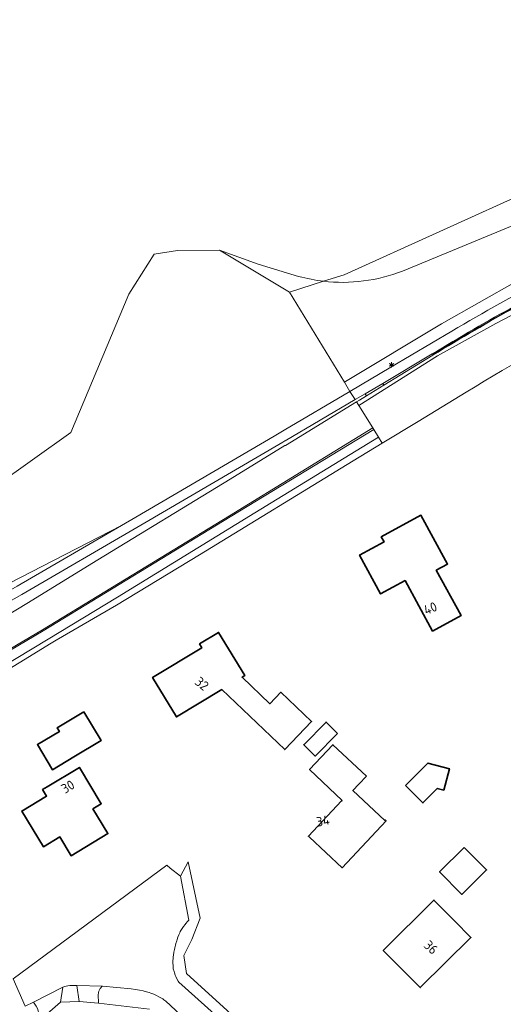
# Model space of a CAD drawing. Header units: metres. Extents: x 140853 to 145288, y 474558 to 480269.
# Tile 97 of 256: x 141716 to 141807, y 477707 to 477894. Entities that reach past the tile are written whole.
import ezdxf
from ezdxf.enums import TextEntityAlignment as Align

# ---------------------------------------------------------------- set-up
doc = ezdxf.new("R2010")
doc.units = ezdxf.units.M
doc.header["$MEASUREMENT"] = 0
for name, color, linetype, lineweight in [('B-WE-GR-BEPLANTING_CULTUUR_BOSPLANTSOEN-G', 90, 'GR-PLANTSOEN', 18), ('B-WE-GR-BOS_GEMENGD-G', 40, 'Continuous', 13), ('B-WE-GR-BOS_LOOF-G', 40, 'Continuous', 13), ('B-WE-GR-GRAS-G', 60, 'Continuous', 13), ('B-WE-GR-GRAS_KRUIDENRIJK-G', 80, 'Continuous', 18), ('B-WE-GR-GROENVOORZIENING-G', 80, 'Continuous', 18), ('B-WE-IE-TERREINAFSCHEIDING_KUNSTMATIG_HEKWERK-G', 20, 'IE-TERREINAFSCHEIDING-KUNSTMATIG', 18), ('B-WE-KL-ET_LS_OV_LICHTMAST-S', 190, 'Continuous', 18), ('B-WE-OG-BEBOUWING-G', 7, 'Continuous', 35), ('B-WE-OG-BEBOUWING_HUISNUMMER-T18', 10, 'Continuous', 18), ('B-WE-OG-TERREIN_ERF-G', 7, 'Continuous', 18), ('B-WE-VH-VERHARDING_ASFALT-G', 252, 'Continuous', 18), ('B-WE-VH-VERHARDING_BEDRIJFSVLOERPLAAT-G', 252, 'Continuous', 18), ('B-WE-VH-VERHARDING_BETON-G', 252, 'Continuous', 18), ('B-WE-VH-VERHARDING_GESLOTEN-G', 7, 'Continuous', 18), ('B-WE-VH-VERHARDING_HALFVERHARDING-G', 252, 'Continuous', 18), ('B-WE-VH-VERHARDING_STRAATBAKSTEEN-G', 252, 'Continuous', 18), ('B-WE-VH-VERHARDING_TEGEL-G', 252, 'Continuous', 18), ('X-XX-XX-ALGEMEEN-G', 7, 'Continuous', 18)]:
    doc.layers.add(name, color=color, linetype=linetype, lineweight=lineweight)
doc.styles.add('NLCS-ISO', font='txt')
doc.linetypes.add('GR-PLANTSOEN', pattern='A,0,[179,NLCS.shx,S=2,R=0,X=0,Y=0],-4', length=4)
doc.linetypes.add('IE-TERREINAFSCHEIDING-KUNSTMATIG', pattern='A,4,[82,NLCS.shx,S=0.75,R=90,X=0,Y=0],4,-2', length=10)

# ---------------------------------------------------------------- blocks, each defined once
blk = doc.blocks.new('B-SIE-WEG_LICHTMAST-SO')
at = {"ltscale": 0.1}
for p, q in [((-1.1, 0.63), (-2.19, 1.27)), ((0, 1.27), (0, 2.53)), ((1.1, 0.63), (2.19, 1.27)), ((-1.1, -0.63), (-2.19, -1.27)), ((0, -1.27), (0, -2.53)), ((1.1, -0.63), (2.19, -1.27))]:
    blk.add_line(p, q, dxfattribs=at)
at = {"flags": 128}
for points in [[(-1.16, 0.5), (1.16, 0.5)], [(-1.16, -0.5), (1.16, -0.5)]]:
    blk.add_lwpolyline(points, dxfattribs=at)
at = {"ltscale": 0.1}
blk.add_circle((0, 0), 1.27, dxfattribs=at)
at = {"style": 'NLCS-ISO'}
blk.add_attdef('TYPE', text='', height=1.8, dxfattribs=at).set_placement((0, 2.53), align=Align.BOTTOM_CENTER)

msp = doc.modelspace()

# ---------------------------------------------------------------- linework, layer by layer
at = {"layer": 'B-WE-GR-BEPLANTING_CULTUUR_BOSPLANTSOEN-G', "ltscale": 0.2, "flags": 128}
msp.add_lwpolyline([(141715.052, 477786.497), (141734.792, 477797.988), (141713.459, 477786.953), (141701.598, 477780.59), (141675.154, 477767.637), (141667.537, 477763.681), (141643.722, 477751.558), (141641.61, 477750.372), (141642.472, 477748.616), (141677.502, 477767.005), (141699.047, 477777.319), (141715.052, 477786.497)], close=True, dxfattribs=at)
at = {"layer": 'B-WE-GR-BOS_GEMENGD-G', "ltscale": 0.2, "flags": 128}
msp.add_lwpolyline([(141896.263, 477897.474, -0.3301997), (141891.461, 477889.248), (141891.461, 477889.248), (141873.748, 477881.661), (141787.942, 477846.181), (141787.942, 477846.181, -0.1235361), (141773.04, 477844.238), (141773.04, 477844.238), (141766.585, 477842.169), (141776.964, 477825.113), (141777.184, 477825.246), (141777.184, 477825.246), (141795.366, 477836.2), (141816.72, 477848.272), (141823.649, 477851.616), (141863.784, 477869.68), (141896.778, 477878.735), (141911.609, 477883.553), (141919.62, 477886.972), (141919.62, 477886.972, 0.0648839), (141922.627, 477888.649), (141922.627, 477888.649, 0.456221), (141920.088, 477897.336)], format="xyb", dxfattribs=at)
at = {"layer": 'B-WE-GR-BOS_LOOF-G', "ltscale": 0.2, "flags": 128}
msp.add_lwpolyline([(141753.356, 477850.106), (141766.585, 477842.169), (141773.04, 477844.238), (141773.04, 477844.238, -0.0389442), (141768.316, 477845.166), (141768.316, 477845.166), (141760.626, 477847.448), (141753.356, 477850.106)], format="xyb", close=True, dxfattribs=at)
at = {"layer": 'B-WE-GR-GRAS-G', "ltscale": 0.2, "flags": 128}
for points in [[(141706.79, 477901.568), (141686.02, 477858.573), (141679.141, 477824.177), (141671.203, 477801.291), (141671.203, 477796.131), (141673.849, 477793.75), (141682.183, 477795.073), (141710.626, 477805.259), (141725.178, 477815.578), (141736.158, 477841.772), (141740.961, 477849.354), (141740.961, 477849.354), (141745.404, 477850.092), (141753.356, 477850.106), (141760.626, 477847.448), (141768.316, 477845.166), (141768.316, 477845.166, 0.0389442), (141773.04, 477844.238), (141773.04, 477844.238), (141776.904, 477845.476), (141813.152, 477861.88), (141892.924, 477891.646), (141895.173, 477900.509)], [(141895.173, 477900.509), (141892.924, 477891.646), (141813.152, 477861.88), (141776.904, 477845.476), (141773.04, 477844.238), (141773.04, 477844.238, 0.1235361), (141787.942, 477846.181), (141787.942, 477846.181), (141873.748, 477881.661), (141891.461, 477889.248), (141891.461, 477889.248, 0.3301997), (141896.263, 477897.474)]]:
    msp.add_lwpolyline(points, format="xyb", dxfattribs=at)
at = {"layer": 'B-WE-GR-GRAS_KRUIDENRIJK-G', "ltscale": 0.2, "flags": 128}
for points in [[(141669.686, 477754.596), (141716.866, 477783.211), (141730.289, 477791.436), (141755.355, 477806.763), (141765.72, 477813.093), (141765.72, 477813.093), (141765.809, 477813.147), (141779.276, 477821.372), (141779.823, 477821.706), (141781.158, 477822.526), (141780.909, 477822.927), (141779.002, 477821.809), (141765.752, 477814.038), (141765.684, 477813.998), (141765.311, 477813.779), (141738.445, 477798.017), (141715.941, 477784.896), (141700.325, 477776.101)], [(141762.478, 477699.096), (141747.073, 477713.079), (141746.593, 477716.502), (141748.113, 477719.544), (141749.699, 477723.595), (141747.419, 477734.222), (141745.925, 477731.536), (141747.552, 477723.177), (141747.281, 477722.917), (141746.961, 477722.576), (141746.81, 477722.398), (141746.523, 477722.029), (141746.26, 477721.642), (141746.137, 477721.443), (141745.911, 477721.034), (141745.807, 477720.825), (141745.619, 477720.397), (141745.458, 477719.958), (141745.324, 477719.51), (141745.268, 477719.283), (141745.082, 477718.762), (141744.997, 477718.491), (141744.846, 477717.943), (141744.782, 477717.667), (141744.673, 477717.109), (141744.594, 477716.547), (141744.565, 477716.264), (141744.543, 477715.981), (141744.52, 477715.414), (141744.52, 477715.13), (141744.54, 477714.562), (141744.59, 477713.996), (141744.721, 477713.487), (141744.794, 477713.249), (141744.96, 477712.782), (141745.053, 477712.552), (141745.259, 477712.1), (141745.491, 477711.661), (141745.616, 477711.447), (141752.312, 477705.469)], [(141755.952, 477695.931), (141743.142, 477707.882), (141742.821, 477708.114), (141742.59, 477708.269), (141742.118, 477708.561), (141741.876, 477708.698), (141741.382, 477708.953), (141740.876, 477709.182), (141740.359, 477709.385), (141740.023, 477709.497), (141739.282, 477709.699), (141738.908, 477709.789), (141738.157, 477709.948), (141737.4, 477710.079), (141736.639, 477710.181), (141731.179, 477710.71), (141731.179, 477710.71), (141731.008, 477710.547), (141730.92, 477710.448), (141730.76, 477710.239), (141730.689, 477710.128), (141730.624, 477710.013), (141730.514, 477709.773), (141730.43, 477709.523), (141730.399, 477709.395), (141730.357, 477709.135), (141730.397, 477707.489), (141740.094, 477706.355)]]:
    msp.add_lwpolyline(points, dxfattribs=at)
msp.add_lwpolyline([(141723.659, 477710.52), (141723.252, 477707.68), (141726.74, 477707.817), (141726.313, 477710.795), (141726.313, 477710.795, 0.1013613), (141723.659, 477710.52)], format="xyb", close=True, dxfattribs=at)
at = {"layer": 'B-WE-GR-GROENVOORZIENING-G', "ltscale": 0.2, "flags": 128}
msp.add_lwpolyline([(141816.72, 477848.272), (141795.366, 477836.2), (141777.184, 477825.246), (141776.964, 477825.113), (141778.026, 477823.368), (141785.77, 477827.935), (141797.328, 477834.781), (141797.328, 477834.781, -0.0257581), (141834.253, 477854.378)], format="xyb", dxfattribs=at)
at = {"layer": 'B-WE-IE-TERREINAFSCHEIDING_KUNSTMATIG_HEKWERK-G', "ltscale": 0.2, "flags": 128}
for points in [[(141777.184, 477825.246), (141795.366, 477836.2), (141816.72, 477848.272), (141823.649, 477851.616), (141863.784, 477869.68), (141896.778, 477878.735), (141911.609, 477883.553), (141919.62, 477886.972)], [(141776.964, 477825.113), (141777.184, 477825.246)]]:
    msp.add_lwpolyline(points, dxfattribs=at)
at = {"layer": 'B-WE-OG-BEBOUWING-G', "ltscale": 0.2, "flags": 128}
for points in [[(141793.658, 477777.958), (141799.048, 477780.894), (141794.369, 477789.505), (141796.495, 477790.66), (141791.472, 477799.904), (141783.957, 477795.82), (141784.473, 477794.871), (141779.835, 477792.348), (141783.825, 477785.013), (141788.454, 477787.531), (141793.658, 477777.958)], [(141749.543, 477775.528), (141749.982, 477774.804), (141740.672, 477769.164), (141745.19, 477761.708), (141753.755, 477766.897), (141765.671, 477755.527), (141770.755, 477760.855), (141764.958, 477766.386), (141762.872, 477764.2), (141757.603, 477769.228), (141758.108, 477769.535), (141753.152, 477777.715), (141749.543, 477775.528)], [(141727.623, 477762.661), (141722.613, 477759.641), (141723.026, 477758.956), (141718.872, 477756.452), (141721.737, 477751.699), (141725.752, 477754.12), (141730.901, 477757.223), (141727.623, 477762.661)], [(141775.661, 477758.575), (141773.496, 477760.715), (141769.267, 477756.435), (141771.433, 477754.296), (141775.661, 477758.575)], [(141781.142, 477750.476), (141774.785, 477756.445), (141770.375, 477751.749), (141776.527, 477745.896), (141776.421, 477745.783), (141770.162, 477739.099), (141770.284, 477738.984), (141770.344, 477738.928), (141776.522, 477733.124), (141784.861, 477742.005), (141784.671, 477742.183), (141784.603, 477742.11), (141778.589, 477747.757), (141779.707, 477748.947), (141781.142, 477750.476)], [(141729.369, 477744.31), (141730.94, 477745.266), (141726.824, 477752.132), (141720.701, 477748.459), (141719.843, 477747.944), (141720.595, 477746.704), (141715.893, 477743.852), (141719.99, 477737.097), (141723.094, 477738.98), (141725.272, 477735.389), (141732.202, 477739.592), (141730.238, 477742.862), (141729.369, 477744.31)], [(141788.517, 477748.688), (141791.831, 477745.399), (141794.564, 477748.154), (141795.773, 477747.836), (141796.841, 477751.898), (141792.768, 477752.969), (141788.517, 477748.688)], [(141799.651, 477736.971), (141794.997, 477732.348), (141799.225, 477728.091), (141803.88, 477732.714), (141799.651, 477736.971)], [(141797.815, 477723.082), (141793.925, 477726.999), (141784.333, 477717.471), (141791.344, 477710.411), (141800.937, 477719.939), (141797.815, 477723.082)]]:
    msp.add_lwpolyline(points, close=True, dxfattribs=at)
at = {"layer": 'B-WE-OG-TERREIN_ERF-G', "ltscale": 0.2, "flags": 128}
for points in [[(141713.459, 477786.953), (141734.792, 477797.988), (141737.502, 477799.565), (141763.682, 477814.909), (141765.603, 477816.042), (141778.026, 477823.368), (141776.964, 477825.113), (141766.585, 477842.169), (141753.356, 477850.106), (141745.404, 477850.092), (141740.961, 477849.354), (141736.158, 477841.772), (141725.178, 477815.578), (141710.626, 477805.259)], [(141740.094, 477706.355), (141730.397, 477707.489), (141726.74, 477707.817), (141723.252, 477707.68), (141719.194, 477704.104)]]:
    msp.add_lwpolyline(points, dxfattribs=at)
for points in [[(141827.926, 477838.788, 0.0219771), (141799.998, 477823.208), (141799.998, 477823.208), (141790.909, 477817.686), (141784.151, 477813.583), (141778.627, 477810.23), (141749.559, 477792.422), (141733.86, 477782.869), (141722.398, 477776.228), (141721.484, 477775.66), (141672.139, 477745.337)], [(141719.194, 477704.104, 0.2042251), (141718.109, 477707.684), (141718.109, 477707.684), (141716.547, 477706.884), (141714.286, 477712.055), (141743.38, 477733.589), (141744.024, 477733.069), (141745.925, 477731.536), (141747.419, 477734.222), (141749.699, 477723.595), (141748.113, 477719.544), (141746.593, 477716.502), (141747.073, 477713.079), (141762.478, 477699.096)]]:
    msp.add_lwpolyline(points, format="xyb", dxfattribs=at)
for points in [[(141793.658, 477777.958), (141788.454, 477787.531), (141783.825, 477785.013), (141779.835, 477792.348), (141784.473, 477794.871), (141783.957, 477795.82), (141791.472, 477799.904), (141796.495, 477790.66), (141794.369, 477789.505), (141799.048, 477780.894), (141793.658, 477777.958)], [(141745.19, 477761.708), (141740.672, 477769.164), (141749.982, 477774.804), (141749.543, 477775.528), (141753.152, 477777.715), (141758.108, 477769.535), (141757.603, 477769.228), (141762.872, 477764.2), (141764.958, 477766.386), (141770.755, 477760.855), (141765.671, 477755.527), (141753.755, 477766.897), (141745.19, 477761.708)], [(141721.737, 477751.699), (141718.872, 477756.452), (141723.026, 477758.956), (141722.613, 477759.641), (141727.623, 477762.661), (141730.901, 477757.223), (141725.752, 477754.12), (141721.737, 477751.699)], [(141771.433, 477754.296), (141769.267, 477756.435), (141773.496, 477760.715), (141775.661, 477758.575), (141771.433, 477754.296)], [(141770.344, 477738.928), (141770.284, 477738.984), (141770.162, 477739.099), (141776.421, 477745.783), (141776.527, 477745.896), (141770.375, 477751.749), (141774.785, 477756.445), (141781.142, 477750.476), (141779.707, 477748.947), (141778.589, 477747.757), (141784.603, 477742.11), (141784.671, 477742.183), (141784.861, 477742.005), (141776.522, 477733.124), (141770.344, 477738.928)], [(141730.94, 477745.266), (141729.369, 477744.31), (141730.238, 477742.862), (141732.202, 477739.592), (141725.272, 477735.389), (141723.094, 477738.98), (141719.99, 477737.097), (141715.893, 477743.852), (141720.595, 477746.704), (141719.843, 477747.944), (141720.701, 477748.459), (141726.824, 477752.132), (141730.94, 477745.266)], [(141788.517, 477748.688), (141792.768, 477752.969), (141796.841, 477751.898), (141795.773, 477747.836), (141794.564, 477748.154), (141791.831, 477745.399), (141788.517, 477748.688)], [(141799.651, 477736.971), (141803.88, 477732.714), (141799.225, 477728.091), (141794.997, 477732.348), (141799.651, 477736.971)], [(141793.925, 477726.999), (141797.815, 477723.082), (141800.937, 477719.939), (141791.344, 477710.411), (141784.333, 477717.471), (141793.925, 477726.999)]]:
    msp.add_lwpolyline(points, close=True, dxfattribs=at)
at = {"layer": 'B-WE-VH-VERHARDING_ASFALT-G', "ltscale": 0.2, "flags": 128}
for points in [[(141825.84, 477848.022, 0.0220418), (141793.73, 477830.218), (141793.73, 477830.218), (141784.452, 477824.549), (141781.158, 477822.526), (141779.823, 477821.706), (141779.276, 477821.372), (141779.699, 477820.697), (141794.594, 477830.139), (141805.65, 477836.208), (141828.087, 477847.954)], [(141828.087, 477847.954), (141805.65, 477836.208), (141794.594, 477830.139), (141779.699, 477820.697), (141782.345, 477816.469), (141782.559, 477816.126), (141783.45, 477814.703), (141784.151, 477813.583), (141790.909, 477817.686), (141799.998, 477823.208), (141799.998, 477823.208, -0.0219771), (141827.926, 477838.788)], [(141752.312, 477705.469), (141745.616, 477711.447), (141745.491, 477711.661), (141745.259, 477712.1), (141745.053, 477712.552), (141744.96, 477712.782), (141744.794, 477713.249), (141744.721, 477713.487), (141744.59, 477713.996), (141744.54, 477714.562), (141744.52, 477715.13), (141744.52, 477715.414), (141744.543, 477715.981), (141744.565, 477716.264), (141744.594, 477716.547), (141744.673, 477717.109), (141744.782, 477717.667), (141744.846, 477717.943), (141744.997, 477718.491), (141745.082, 477718.762), (141745.268, 477719.283), (141745.324, 477719.51), (141745.458, 477719.958), (141745.619, 477720.397), (141745.807, 477720.825), (141745.911, 477721.034), (141746.137, 477721.443), (141746.26, 477721.642), (141746.523, 477722.029), (141746.81, 477722.398), (141746.961, 477722.576), (141747.281, 477722.917), (141747.552, 477723.177), (141745.925, 477731.536), (141745.925, 477731.536), (141744.024, 477733.069), (141743.38, 477733.589), (141714.286, 477712.055), (141716.547, 477706.884), (141718.109, 477707.684), (141723.659, 477710.52), (141723.659, 477710.52, -0.1013613), (141726.313, 477710.795), (141726.313, 477710.795), (141731.179, 477710.71), (141736.639, 477710.181), (141737.4, 477710.079), (141738.157, 477709.948), (141738.908, 477709.789), (141739.282, 477709.699), (141740.023, 477709.497), (141740.359, 477709.385), (141740.876, 477709.182), (141741.382, 477708.953), (141741.876, 477708.698), (141742.118, 477708.561), (141742.59, 477708.269), (141742.821, 477708.114), (141743.142, 477707.882), (141755.952, 477695.931)]]:
    msp.add_lwpolyline(points, format="xyb", dxfattribs=at)
msp.add_lwpolyline([(141782.345, 477816.469), (141779.699, 477820.697), (141779.276, 477821.372), (141765.809, 477813.147), (141765.72, 477813.093), (141755.355, 477806.763), (141730.289, 477791.436), (141716.866, 477783.211), (141669.686, 477754.596), (141669.686, 477754.596, -0.0288603), (141665.915, 477752.541), (141665.915, 477752.541), (141665.346, 477752.268), (141662.196, 477750.322), (141663.707, 477747.683), (141665.168, 477745.131), (141670.311, 477748.322), (141686.861, 477758.451), (141703.957, 477768.88), (141719.838, 477778.213), (141755.217, 477799.814), (141782.345, 477816.469)], format="xyb", close=True, dxfattribs=at)
at = {"layer": 'B-WE-VH-VERHARDING_BEDRIJFSVLOERPLAAT-G', "ltscale": 0.2, "flags": 128}
msp.add_lwpolyline([(141793.608, 477830.468), (141793.73, 477830.218), (141793.73, 477830.218, -0.0220418), (141825.84, 477848.022), (141825.84, 477848.022, -0.0198748), (141859.693, 477863.187), (141859.693, 477863.187, -0.0201496), (141874.333, 477868.052), (141874.333, 477868.052), (141879.625, 477869.543), (141879.587, 477869.659), (141879.549, 477869.775), (141879.02, 477869.624), (141874.278, 477868.294), (141874.278, 477868.294, 0.0191631), (141859.617, 477863.433), (141859.617, 477863.433, 0.019788), (141825.536, 477848.165), (141825.536, 477848.165, 0.0210171), (141793.608, 477830.468)], format="xyb", close=True, dxfattribs=at)
for points in [[(141784.247, 477824.885), (141784.452, 477824.549), (141793.73, 477830.218), (141793.608, 477830.468), (141784.247, 477824.885)], [(141784.452, 477824.549), (141784.247, 477824.885), (141780.909, 477822.927), (141781.158, 477822.526), (141784.452, 477824.549)]]:
    msp.add_lwpolyline(points, close=True, dxfattribs=at)
at = {"layer": 'B-WE-VH-VERHARDING_BETON-G', "ltscale": 0.2, "flags": 128}
for points in [[(141765.311, 477813.779), (141765.684, 477813.998), (141765.752, 477814.038), (141779.002, 477821.809), (141778.026, 477823.368), (141765.603, 477816.042), (141763.682, 477814.909), (141737.502, 477799.565), (141734.792, 477797.988), (141715.052, 477786.497), (141699.047, 477777.319), (141671.192, 477761.344), (141671.192, 477761.344, -0.0092981), (141659.671, 477754.978), (141659.671, 477754.978), (141660.605, 477753.447), (141660.605, 477753.447, 0.0090293), (141672.089, 477759.795), (141672.089, 477759.795), (141694.516, 477772.541), (141700.325, 477776.101), (141715.941, 477784.896), (141738.445, 477798.017), (141765.311, 477813.779)], [(141783.45, 477814.703), (141782.559, 477816.126), (141755.347, 477799.6), (141719.968, 477777.999), (141704.098, 477768.672), (141686.993, 477758.238), (141670.442, 477748.109), (141665.287, 477744.922), (141666.202, 477743.324), (141666.202, 477743.324, -0.0097247), (141668.082, 477744.512), (141668.082, 477744.512), (141720.923, 477776.438), (141734.002, 477784.409), (141760.018, 477800.344), (141783.45, 477814.703)]]:
    msp.add_lwpolyline(points, format="xyb", close=True, dxfattribs=at)
at = {"layer": 'B-WE-VH-VERHARDING_GESLOTEN-G', "ltscale": 0.2, "flags": 128}
msp.add_lwpolyline([(141874.278, 477868.294), (141879.02, 477869.624), (141878.511, 477871.447), (141878.511, 477871.447, 0.0395801), (141847.289, 477860.213), (141847.289, 477860.213), (141834.253, 477854.378), (141834.253, 477854.378, 0.0257581), (141797.328, 477834.781), (141797.328, 477834.781), (141785.77, 477827.935), (141778.026, 477823.368), (141779.002, 477821.809), (141780.909, 477822.927), (141784.247, 477824.885), (141793.608, 477830.468), (141793.608, 477830.468, -0.0210171), (141825.536, 477848.165), (141825.536, 477848.165, -0.019788), (141859.617, 477863.433), (141859.617, 477863.433, -0.0191631), (141874.278, 477868.294)], format="xyb", close=True, dxfattribs=at)
at = {"layer": 'B-WE-VH-VERHARDING_HALFVERHARDING-G', "ltscale": 0.2, "flags": 128}
msp.add_lwpolyline([(141723.252, 477707.68), (141723.659, 477710.52), (141718.109, 477707.684), (141718.109, 477707.684, -0.2042251), (141719.194, 477704.104), (141719.194, 477704.104), (141723.252, 477707.68)], format="xyb", close=True, dxfattribs=at)
msp.add_lwpolyline([(141730.43, 477709.523), (141730.514, 477709.773), (141730.624, 477710.013), (141730.689, 477710.128), (141730.76, 477710.239), (141730.92, 477710.448), (141731.008, 477710.547), (141731.179, 477710.71), (141726.313, 477710.795), (141726.74, 477707.817), (141730.397, 477707.489), (141730.357, 477709.135), (141730.399, 477709.395), (141730.43, 477709.523)], close=True, dxfattribs=at)
at = {"layer": 'B-WE-VH-VERHARDING_STRAATBAKSTEEN-G', "ltscale": 0.2, "flags": 128}
msp.add_lwpolyline([(141704.098, 477768.672), (141719.968, 477777.999), (141755.347, 477799.6), (141782.559, 477816.126), (141782.345, 477816.469), (141755.217, 477799.814), (141719.838, 477778.213), (141703.957, 477768.88), (141686.861, 477758.451), (141670.311, 477748.322), (141665.168, 477745.131), (141664.051, 477744.438), (141663.864, 477744.32), (141657.986, 477740.603), (141658.413, 477740.009), (141658.562, 477739.807), (141658.562, 477739.807, -0.02893), (141664.188, 477744.242), (141664.188, 477744.242), (141665.287, 477744.922), (141670.442, 477748.109), (141686.993, 477758.238), (141704.098, 477768.672)], format="xyb", close=True, dxfattribs=at)
at = {"layer": 'B-WE-VH-VERHARDING_TEGEL-G', "ltscale": 0.2, "flags": 128}
msp.add_lwpolyline([(141733.86, 477782.869), (141749.559, 477792.422), (141778.627, 477810.23), (141784.151, 477813.583), (141783.45, 477814.703), (141760.018, 477800.344), (141734.002, 477784.409), (141720.923, 477776.438), (141668.082, 477744.512), (141668.082, 477744.512, 0.0097247), (141666.202, 477743.324), (141666.202, 477743.324), (141666.971, 477741.981), (141672.139, 477745.337), (141721.484, 477775.66), (141722.398, 477776.228), (141733.86, 477782.869)], format="xyb", close=True, dxfattribs=at)
at = {"layer": 'X-XX-XX-ALGEMEEN-G', "ltscale": 0.2, "flags": 128}
msp.add_lwpolyline([(141879.587, 477869.659), (141874.375, 477868.184), (141869.436, 477866.694), (141864.307, 477864.981), (141859.645, 477863.306), (141853.136, 477860.63), (141845.539, 477857.376), (141840.675, 477855.188), (141834.318, 477852.255), (141827.484, 477848.966), (141825.363, 477847.924), (141819.041, 477844.7), (141813.05, 477841.515), (141806.367, 477837.811), (141800.149, 477834.213), (141793.669, 477830.343)], dxfattribs=at)

# ---------------------------------------------------------------- block references
at = {"layer": 'B-WE-KL-ET_LS_OV_LICHTMAST-S', "xscale": 0.2, "yscale": 0.2, "zscale": 0.2}
msp.add_blockref('B-SIE-WEG_LICHTMAST-SO', (141785.892, 477828.381), dxfattribs=at)

# ---------------------------------------------------------------- texts
at = {"layer": 'B-WE-OG-BEBOUWING_HUISNUMMER-T18', "style": 'NLCS-ISO'}
for s, rotation, p in [('40', 22.5, (141793.242, 477782.284)), ('32', 321.1, (141750, 477768)), ('30', 31, (141724.628, 477748.482)), ('34', 11, (141772.912, 477742)), ('36', 317.3, (141793.361, 477718.052))]:
    msp.add_text(s, height=1.8, rotation=rotation, dxfattribs=at).set_placement(p, align=Align.MIDDLE_CENTER)

doc.saveas('drawing.dxf')
